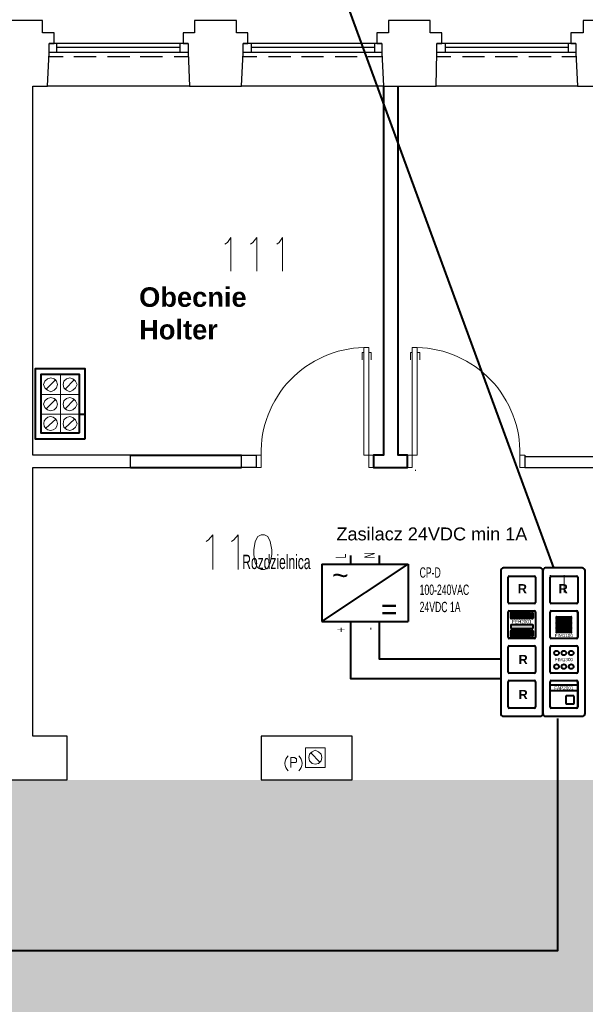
# Model space of a CAD drawing. Header units: millimetres. Extents: x 1 to 17496, y 1 to 30809.
# Tile 73 of 256: x 7526 to 8105, y 13054 to 14063. Entities that reach past the tile are written whole.
import ezdxf
from ezdxf.enums import TextEntityAlignment as Align

# ---------------------------------------------------------------- set-up
doc = ezdxf.new("R2010")
doc.units = ezdxf.units.MM
doc.linetypes.add('BORDER', pattern=[1.75, 0.5, -0.25, 0.5, -0.25, 0, -0.25])
doc.linetypes.add('CENTER', pattern=[2, 1.25, -0.25, 0.25, -0.25])
for name, color, linetype, lineweight in [('0_Przyz_centrale pielegniarskie', 1, 'Continuous', 40), ('0_Przyz_instalacja do central', 1, 'Continuous', 40), ('0_Przyz_Sala chorych', 5, 'BORDER', 40), ('0_Przyz_zasilacz', 30, 'Continuous', 40), ('2DE_TXTFUN', 41, 'Continuous', 18), ('2DE_TXTLNK', 171, 'Continuous', 18), ('2DE_TXTOTH', 41, 'Continuous', 18), ('2DE_TXTPFN', 151, 'Continuous', 18), ('N_SSP_ewakuacja', 4, 'CENTER', 40)]:
    doc.layers.add(name, color=color, linetype=linetype, lineweight=lineweight)
for name, color, linetype in [('2DE_TXTMARK', 41, 'Continuous'), ('2DE_TXTNUM', 11, 'Continuous'), ('2DE_TXTPIN', 131, 'Continuous'), ('CP_UCSSPEC', 7, 'Continuous'), ('PDF _Geometria', 7, 'Continuous'), ('SSP_pomoce', 7, 'Continuous')]:
    doc.layers.add(name, color=color, linetype=linetype)
doc.layers.get('CP_UCSSPEC').off()
doc.styles.add('arial', font='arialbd.ttf')
doc.styles.add('CP_ATTR', font='ARIAL.TTF')
doc.styles.add('CP_DESC', font='arial.ttf')
doc.styles.add('CP_ELATT', font='ARIAL.TTF')
doc.styles.add('CP_ELATT_IT', font='ARIAL.TTF', dxfattribs={"oblique": 15})

# ---------------------------------------------------------------- blocks, each defined once
blk = doc.blocks.new('2de_abb_sig_048_1agh03')
blk.add_lwpolyline([(0, 78), (0, 0, 0.414214), (1.5, -1.5), (21.5, -1.5, 0.414214), (23, 0), (23, 78, 0.414214), (21.5, 79.5), (1.5, 79.5, 0.414214)], format="xyb", close=True)
at = {"flags": 128}
for points in [[(4, 60.6), (4, 74.4)], [(4.6, 75), (18.4, 75)], [(19, 74.4), (19, 60.6)], [(18.4, 60), (4.6, 60)], [(4, 41.6), (4, 55.4)], [(4.6, 56), (18.4, 56)], [(19, 55.4), (19, 41.6)], [(18.4, 41), (4.6, 41)], [(4, 22.6), (4, 36.4)], [(4.6, 37), (18.4, 37)], [(19, 36.4), (19, 22.6)], [(18.4, 22), (4.6, 22)], [(4, 3.6), (4, 17.4)], [(4.6, 18), (18.4, 18)], [(19, 17.4), (19, 3.6)], [(18.4, 3), (4.6, 3)]]:
    blk.add_lwpolyline(points, dxfattribs=at)
for centre, start, end in [((4.6, 74.4), 90, 180), ((18.4, 74.4), 0, 90), ((4.6, 60.6), 180, 270), ((18.4, 60.6), 270, 0), ((4.6, 55.4), 90, 180), ((18.4, 55.4), 0, 90), ((4.6, 41.6), 180, 270), ((18.4, 41.6), 270, 0), ((4.6, 36.4), 90, 180), ((18.4, 36.4), 0, 90), ((4.6, 22.6), 180, 270), ((18.4, 22.6), 270, 0), ((4.6, 17.4), 90, 180), ((18.4, 17.4), 0, 90), ((4.6, 3.6), 180, 270), ((18.4, 3.6), 270, 0)]:
    blk.add_arc(centre, 0.6, start, end)
at = {"linetype": 'Continuous', "style": 'CP_ATTR', "flags": 9}
for tag in ['NAME', 'ARTICLE', 'MARK2', 'OTHER1', 'PRODUCT-TYPE', 'ORDER-NO', 'PRODUCER', 'VOLTAGE', 'CURRENT', 'POWER', 'CHARACTER', 'IP', 'OTHER', 'LINK', 'WEIGHT', 'NUMBER', 'GROUP', 'FUNCTION', 'EL-STATUS']:
    blk.add_attdef(tag, text='', height=0.00005, dxfattribs=at).set_placement((0, 0), align=Align.MIDDLE_LEFT)
at = {"layer": '2DE_TXTMARK', "linetype": 'ByBlock', "style": 'CP_ATTR', "width": 0.8, "flags": 8}
blk.add_attdef('MARK1', text='', height=1.8, dxfattribs=at).set_placement((11.5, 85), align=Align.CENTER)
at = {"layer": '2DE_TXTNUM', "style": 'CP_ELATT', "width": 0.8}
blk.add_attdef('TAG', text='', height=2.5, dxfattribs=at).set_placement((11.5, 81), align=Align.CENTER)
blk = doc.blocks.new('2de_abb_sig_009_fzxdpzh')
at = {"flags": 128}
for points in [[(0, -6.9), (0, 6.9)], [(0.6, 7.5), (14.4, 7.5)], [(15, 6.9), (15, -6.9)], [(14.4, -7.5), (0.6, -7.5)]]:
    blk.add_lwpolyline(points, dxfattribs=at)
for centre in [(3.5, 3.55), (7.5, 3.55), (11.5, 3.55), (3.5, -3.84), (7.5, -3.84), (11.5, -3.84)]:
    blk.add_circle(centre, 1.25)
for centre, start, end in [((0.6, 6.9), 90, 180), ((14.4, 6.9), 0, 90), ((0.6, -6.9), 180, 270), ((14.4, -6.9), 270, 0)]:
    blk.add_arc(centre, 0.6, start, end)
at = {"linetype": 'Continuous', "style": 'CP_ATTR', "flags": 9}
for tag in ['EL-STATUS', 'FUNCTION', 'GROUP', 'NUMBER', 'WEIGHT', 'LINK', 'OTHER', 'IP', 'CHARACTER', 'POWER', 'CURRENT', 'VOLTAGE', 'PRODUCER', 'ORDER-NO', 'PRODUCT-TYPE', 'OTHER1', 'MARK2', 'ARTICLE', 'NAME']:
    blk.add_attdef(tag, text='', height=0.00005, dxfattribs=at).set_placement((0, -6.9), align=Align.MIDDLE_LEFT)
at = {"layer": '2DE_TXTMARK', "linetype": 'ByBlock', "style": 'CP_ATTR', "width": 0.8, "flags": 8}
blk.add_attdef('MARK1', text='', height=1.8, dxfattribs=at).set_placement((7.5, 0), align=Align.MIDDLE_CENTER)
at = {"layer": '2DE_TXTNUM', "style": 'CP_ELATT', "width": 0.8}
blk.add_attdef('TAG', text='', height=2.5, dxfattribs=at).set_placement((7.5, 9), align=Align.CENTER)
blk = doc.blocks.new('2de_abb_sig_003_fzx6u4z')
blk.add_hatch(color=10).paths.add_polyline_path([(1.5, -2.25), (13.5, -2.25), (13.5, 0), (1.5, 0)])
at = {"color": 10}
for p, q in [((1.5, 0), (13.5, 0)), ((1.5, 0), (1.5, -2.25)), ((13.5, 0), (13.5, -2.25)), ((1.5, -2.25), (13.5, -2.25))]:
    blk.add_line(p, q, dxfattribs=at)
at = {"flags": 128}
for points in [[(0, -6.9), (0, 6.9)], [(0.6, 7.5), (14.4, 7.5)], [(15, 6.9), (15, -6.9)], [(14.4, -7.5), (0.6, -7.5)]]:
    blk.add_lwpolyline(points, dxfattribs=at)
for points in [[(1.5, 3.38), (1.5, 6.38)], [(1.95, 6.38), (1.95, 3.38)], [(2.4, 3.38), (2.4, 6.38)], [(2.85, 6.38), (2.85, 3.38)], [(3.3, 3.38), (3.3, 6.38)], [(3.75, 6.38), (3.75, 3.38)], [(4.2, 3.38), (4.2, 6.38)], [(4.65, 6.38), (4.65, 3.38)], [(5.1, 3.38), (5.1, 6.38)], [(5.55, 6.38), (5.55, 3.38)], [(6, 3.38), (6, 6.38)], [(6.45, 6.38), (6.45, 3.38)], [(6.9, 3.38), (6.9, 6.38)], [(7.35, 6.38), (7.35, 3.38)], [(7.8, 3.38), (7.8, 6.38)], [(8.25, 6.38), (8.25, 3.38)], [(8.7, 3.38), (8.7, 6.38)], [(9.15, 6.38), (9.15, 3.38)], [(9.6, 3.38), (9.6, 6.38)], [(10.05, 6.38), (10.05, 3.38)], [(10.5, 3.38), (10.5, 6.38)], [(10.95, 6.38), (10.95, 3.38)], [(11.4, 3.38), (11.4, 6.38)], [(11.85, 6.38), (11.85, 3.38)], [(12.3, 3.38), (12.3, 6.38)], [(12.75, 6.38), (12.75, 3.38)], [(13.2, 3.38), (13.2, 6.38)], [(13.65, 6.38), (13.65, 3.38)], [(1.5, -6.38), (1.5, -3.38)], [(1.95, -3.38), (1.95, -6.38)], [(2.4, -6.38), (2.4, -3.38)], [(2.85, -3.38), (2.85, -6.38)], [(3.3, -6.38), (3.3, -3.38)], [(3.75, -3.38), (3.75, -6.38)], [(4.2, -6.38), (4.2, -3.38)], [(4.65, -3.38), (4.65, -6.38)], [(5.1, -6.38), (5.1, -3.38)], [(5.55, -3.38), (5.55, -6.38)], [(6, -6.38), (6, -3.38)], [(6.45, -3.38), (6.45, -6.38)], [(6.9, -6.38), (6.9, -3.38)], [(7.35, -3.38), (7.35, -6.38)], [(7.8, -6.38), (7.8, -3.38)], [(8.25, -3.38), (8.25, -6.38)], [(8.7, -6.38), (8.7, -3.38)], [(9.15, -3.38), (9.15, -6.38)], [(9.6, -6.38), (9.6, -3.38)], [(10.05, -3.38), (10.05, -6.38)], [(10.5, -6.38), (10.5, -3.38)], [(10.95, -3.38), (10.95, -6.38)], [(11.4, -6.38), (11.4, -3.38)], [(11.85, -3.38), (11.85, -6.38)], [(12.3, -6.38), (12.3, -3.38)], [(12.75, -3.38), (12.75, -6.38)], [(13.2, -6.38), (13.2, -3.38)], [(13.65, -3.38), (13.65, -6.38)]]:
    blk.add_lwpolyline(points)
for centre, radius, start, end in [((0.6, 6.9), 0.6, 90, 180), ((1.73, 6.38), 0.225, 0, 180), ((2.63, 6.38), 0.225, 0, 180), ((3.53, 6.38), 0.225, 0, 180), ((4.43, 6.38), 0.225, 0, 180), ((5.33, 6.38), 0.225, 0, 180), ((6.23, 6.38), 0.225, 0, 180), ((7.13, 6.38), 0.225, 0, 180), ((8.03, 6.38), 0.225, 0, 180), ((8.93, 6.38), 0.225, 0, 180), ((9.83, 6.38), 0.225, 0, 180), ((10.73, 6.38), 0.225, 0, 180), ((11.63, 6.38), 0.225, 0, 180), ((12.53, 6.38), 0.225, 0, 180), ((13.43, 6.38), 0.225, 0, 180), ((14.4, 6.9), 0.6, 0, 90), ((1.73, 3.38), 0.225, 180, 0), ((2.63, 3.38), 0.225, 180, 0), ((3.53, 3.38), 0.225, 180, 0), ((4.43, 3.38), 0.225, 180, 0), ((5.33, 3.38), 0.225, 180, 0), ((6.23, 3.38), 0.225, 180, 0), ((7.13, 3.38), 0.225, 180, 0), ((8.03, 3.38), 0.225, 180, 0), ((8.93, 3.38), 0.225, 180, 0), ((9.83, 3.38), 0.225, 180, 0), ((10.73, 3.38), 0.225, 180, 0), ((11.63, 3.38), 0.225, 180, 0), ((12.53, 3.38), 0.225, 180, 0), ((13.43, 3.38), 0.225, 180, 0), ((1.73, -3.38), 0.225, 0, 180), ((2.63, -3.38), 0.225, 0, 180), ((3.53, -3.38), 0.225, 0, 180), ((4.43, -3.38), 0.225, 0, 180), ((5.33, -3.38), 0.225, 0, 180), ((6.23, -3.38), 0.225, 0, 180), ((7.13, -3.38), 0.225, 0, 180), ((8.03, -3.38), 0.225, 0, 180), ((8.93, -3.38), 0.225, 0, 180), ((9.83, -3.38), 0.225, 0, 180), ((10.73, -3.38), 0.225, 0, 180), ((11.63, -3.38), 0.225, 0, 180), ((12.53, -3.38), 0.225, 0, 180), ((13.43, -3.38), 0.225, 0, 180), ((0.6, -6.9), 0.6, 180, 270), ((1.73, -6.38), 0.225, 180, 0), ((2.63, -6.38), 0.225, 180, 0), ((3.53, -6.38), 0.225, 180, 0), ((4.43, -6.38), 0.225, 180, 0), ((5.33, -6.38), 0.225, 180, 0), ((6.23, -6.38), 0.225, 180, 0), ((7.13, -6.38), 0.225, 180, 0), ((8.03, -6.38), 0.225, 180, 0), ((8.93, -6.38), 0.225, 180, 0), ((9.83, -6.38), 0.225, 180, 0), ((10.73, -6.38), 0.225, 180, 0), ((11.63, -6.38), 0.225, 180, 0), ((12.53, -6.38), 0.225, 180, 0), ((13.43, -6.38), 0.225, 180, 0), ((14.4, -6.9), 0.6, 270, 0)]:
    blk.add_arc(centre, radius, start, end)
at = {"linetype": 'Continuous', "style": 'CP_ATTR', "flags": 9}
for tag in ['EL-STATUS', 'FUNCTION', 'GROUP', 'NUMBER', 'WEIGHT', 'LINK', 'OTHER', 'IP', 'CHARACTER', 'POWER', 'CURRENT', 'VOLTAGE', 'PRODUCER', 'ORDER-NO', 'PRODUCT-TYPE', 'OTHER1', 'MARK2', 'ARTICLE', 'NAME']:
    blk.add_attdef(tag, text='', height=0.00005, dxfattribs=at).set_placement((0, -6.9), align=Align.MIDDLE_LEFT)
at = {"layer": '2DE_TXTMARK', "linetype": 'ByBlock', "style": 'CP_ATTR', "width": 0.8, "flags": 8}
blk.add_attdef('MARK1', text='', height=1.8, dxfattribs=at).set_placement((7.5, 1.5), align=Align.MIDDLE_CENTER)
at = {"layer": '2DE_TXTNUM', "style": 'CP_ELATT', "width": 0.8}
blk.add_attdef('TAG', text='', height=2.5, dxfattribs=at).set_placement((7.5, 9), align=Align.CENTER)
blk = doc.blocks.new('2de_abb_sig_006_fzxhx6d')
at = {"flags": 128}
for points in [[(0, -6.9), (0, 6.9)], [(0.6, 7.5), (14.4, 7.5)], [(15, 6.9), (15, -6.9)], [(14.4, -7.5), (0.6, -7.5)]]:
    blk.add_lwpolyline(points, dxfattribs=at)
for points in [[(3.45, 4.27), (11.55, 4.27)], [(11.55, 3.82), (3.45, 3.82)], [(3.45, 3.37), (11.55, 3.37)], [(11.55, 2.92), (3.45, 2.92)], [(3.45, 2.47), (11.55, 2.47)], [(11.55, 2.02), (3.45, 2.02)], [(3.45, 1.57), (11.55, 1.57)], [(11.55, 1.12), (3.45, 1.12)], [(3.45, 0.67), (11.55, 0.67)], [(11.55, 0.22), (3.45, 0.22)], [(3.45, -0.22), (11.55, -0.22)], [(11.55, -0.67), (3.45, -0.67)], [(3.45, -1.12), (11.55, -1.12)], [(11.55, -1.57), (3.45, -1.57)], [(3.45, -2.02), (11.55, -2.02)], [(11.55, -2.47), (3.45, -2.47)], [(3.45, -2.92), (11.55, -2.92)], [(11.55, -3.37), (3.45, -3.37)], [(3.45, -3.82), (11.55, -3.82)], [(11.55, -4.27), (3.45, -4.27)]]:
    blk.add_lwpolyline(points)
for centre, radius, start, end in [((0.6, 6.9), 0.6, 90, 180), ((14.4, 6.9), 0.6, 0, 90), ((3.45, 4.05), 0.225, 90, 270), ((3.45, 3.15), 0.225, 90, 270), ((3.45, 2.25), 0.225, 90, 270), ((3.45, 1.35), 0.225, 90, 270), ((3.45, 0.45), 0.225, 90, 270), ((11.55, 4.05), 0.225, 270, 90), ((11.55, 3.15), 0.225, 270, 90), ((11.55, 2.25), 0.225, 270, 90), ((11.55, 1.35), 0.225, 270, 90), ((11.55, 0.45), 0.225, 270, 90), ((3.45, -0.45), 0.225, 90, 270), ((3.45, -1.35), 0.225, 90, 270), ((3.45, -2.25), 0.225, 90, 270), ((3.45, -3.15), 0.225, 90, 270), ((3.45, -4.05), 0.225, 90, 270), ((11.55, -0.45), 0.225, 270, 90), ((11.55, -1.35), 0.225, 270, 90), ((11.55, -2.25), 0.225, 270, 90), ((11.55, -3.15), 0.225, 270, 90), ((11.55, -4.05), 0.225, 270, 90), ((0.6, -6.9), 0.6, 180, 270), ((14.4, -6.9), 0.6, 270, 0)]:
    blk.add_arc(centre, radius, start, end)
at = {"linetype": 'Continuous', "style": 'CP_ATTR', "flags": 9}
for tag in ['NAME', 'ARTICLE', 'MARK2', 'OTHER1', 'PRODUCT-TYPE', 'ORDER-NO', 'PRODUCER', 'VOLTAGE', 'CURRENT', 'POWER', 'CHARACTER', 'IP', 'OTHER', 'LINK', 'WEIGHT', 'NUMBER', 'GROUP', 'FUNCTION', 'EL-STATUS']:
    blk.add_attdef(tag, text='', height=0.00005, dxfattribs=at).set_placement((0, -6.9), align=Align.MIDDLE_LEFT)
at = {"layer": '2DE_TXTMARK', "linetype": 'ByBlock', "style": 'CP_ATTR', "width": 0.8, "flags": 8}
blk.add_attdef('MARK1', text='', height=1.8, dxfattribs=at).set_placement((7.5, -5.89), align=Align.MIDDLE_CENTER)
at = {"layer": '2DE_TXTNUM', "style": 'CP_ELATT', "width": 0.8}
blk.add_attdef('TAG', text='', height=2.5, dxfattribs=at).set_placement((7.5, 9), align=Align.CENTER)
blk = doc.blocks.new('2de_abb_sig_010_fzx1zps')
for p, q in [((15, 5), (0, 5)), ((15, 2), (0, 2)), ((8.57, -1.2), (8.57, -4.8)), ((12.63, -0.75), (9.01, -0.75)), ((9.02, -5.25), (12.62, -5.25)), ((13.07, -4.8), (13.07, -1.2)), ((13.07, -4.35), (13.07, -4.35))]:
    blk.add_line(p, q)
at = {"flags": 128}
for points in [[(0, -6.9), (0, 6.9)], [(0.6, 7.5), (14.4, 7.5)], [(15, 6.9), (15, -6.9)], [(14.4, -7.5), (0.6, -7.5)]]:
    blk.add_lwpolyline(points, dxfattribs=at)
for centre, radius, start, end in [((0.6, 6.9), 0.6, 90, 180), ((14.4, 6.9), 0.6, 0, 90), ((9.02, -1.2), 0.45, 88.7598, 180), ((9.02, -4.8), 0.45, 180, 270), ((12.62, -1.2), 0.45, 0, 91.2402), ((12.62, -4.8), 0.45, 270, 0), ((0.6, -6.9), 0.6, 180, 270), ((14.4, -6.9), 0.6, 270, 0)]:
    blk.add_arc(centre, radius, start, end)
at = {"linetype": 'Continuous', "style": 'CP_ATTR', "flags": 9}
for tag in ['NAME', 'ARTICLE', 'MARK2', 'OTHER1', 'PRODUCT-TYPE', 'ORDER-NO', 'PRODUCER', 'VOLTAGE', 'CURRENT', 'POWER', 'CHARACTER', 'IP', 'OTHER', 'LINK', 'WEIGHT', 'NUMBER', 'GROUP', 'FUNCTION', 'EL-STATUS']:
    blk.add_attdef(tag, text='', height=0.00005, dxfattribs=at).set_placement((0, -6.9), align=Align.MIDDLE_LEFT)
at = {"layer": '2DE_TXTMARK', "linetype": 'ByBlock', "style": 'CP_ATTR', "width": 0.8, "flags": 8}
blk.add_attdef('MARK1', text='', height=1.8, dxfattribs=at).set_placement((7.5, 3.5), align=Align.MIDDLE_CENTER)
at = {"layer": '2DE_TXTNUM', "style": 'CP_ELATT', "width": 0.8}
blk.add_attdef('TAG', text='', height=2.5, dxfattribs=at).set_placement((7.5, 9), align=Align.CENTER)
blk = doc.blocks.new('cp_ucs2d')
at = {"layer": 'Defpoints'}
blk.add_line((0, 0), (0, 0), dxfattribs=at)
blk.add_point((0, 0), dxfattribs=at)
blk = doc.blocks.new('cpelv_abb_WN129A')
for p, q in [((0, -1.5), (0, 0)), ((5, -1.5), (5, 0)), ((-5, -11.5), (10, -1.5)), ((-5, -1.5), (-5, -11.5)), ((-5, -1.5), (10, -1.5)), ((10, -1.5), (10, -11.5)), ((-5, -11.5), (10, -11.5)), ((0, -13), (0, -11.5)), ((5, -13), (5, -11.5))]:
    blk.add_line(p, q)
at = {"layer": 'CP_UCSSPEC', "xscale": 0.1, "yscale": 0.1, "zscale": 0.1}
for p, rotation in [((0, 0), 90), ((5, 0), 90), ((0, -13), 270), ((5, -13), 270)]:
    blk.add_blockref('cp_ucs2d', p, dxfattribs=dict(at, rotation=rotation))
for s, style, p in [('~', 'CP_ATTR', (-1.81, -3.4)), ('=', 'CP_ELATT', (6.71, -9.32))]:
    blk.add_text(s, height=3.5, dxfattribs=dict(style=style)).set_placement(p, align=Align.MIDDLE_CENTER)
at = {"linetype": 'ByBlock', "style": 'CP_ATTR', "flags": 9}
for tag in ['NAME', 'ARTICLE', 'PRODUCT-TYPE', 'ORDER-NO', 'CHARACTER', 'CURRENT', 'VOLTAGE', 'POWER', 'POWER_LOSSES', 'NUMBER_OF_POLES', 'IP', 'OTHER', 'NUMBER', 'GROUP', 'PRODUCER']:
    blk.add_attdef(tag, text='', height=0.00005, dxfattribs=at).set_placement((1.11, -7.74), align=Align.MIDDLE_LEFT)
at = {"layer": '2DE_TXTFUN', "linetype": 'ByBlock', "style": 'CP_ELATT', "width": 0.6, "flags": 8}
blk.add_attdef('FUNCTION', (12, -12.86), '', height=1.8, dxfattribs=at)
at = {"layer": '2DE_TXTLNK', "linetype": 'ByBlock', "style": 'CP_ELATT_IT', "oblique": 15, "width": 0.6, "flags": 8}
blk.add_attdef('LINK', text='', height=2.5, dxfattribs=at).set_placement((-7, -11.36), align=Align.RIGHT)
at = {"layer": '2DE_TXTMARK', "linetype": 'ByBlock', "style": 'CP_ELATT', "width": 0.6, "flags": 8}
for tag, p in [('MARK1', (12, -3.86)), ('MARK2', (12, -6.86)), ('MARK3', (12, -9.86))]:
    blk.add_attdef(tag, p, '', height=1.8, dxfattribs=at)
at = {"layer": '2DE_TXTNUM', "linetype": 'ByBlock', "style": 'CP_ELATT', "width": 0.6, "flags": 8}
blk.add_attdef('TAG', text='', height=2.5, dxfattribs=at).set_placement((-7, -2.36), align=Align.RIGHT)
at = {"layer": '2DE_TXTOTH', "linetype": 'ByBlock', "style": 'CP_ELATT', "width": 0.6, "flags": 8}
blk.add_attdef('TEXT_01', (12, -15.86), '', height=1.8, dxfattribs=at)
at = {"layer": '2DE_TXTPFN', "linetype": 'ByBlock', "style": 'CP_ELATT', "width": 0.6, "flags": 8}
for tag, p in [('CF1', (0.5, 0.5)), ('CF2', (5.5, 0.5))]:
    blk.add_attdef(tag, p, '', height=1.8, dxfattribs=at)
for tag, p in [('CF3', (0.5, -13.5)), ('CF4', (5.5, -13.5))]:
    blk.add_attdef(tag, text='', height=1.8, dxfattribs=at).set_placement(p, align=Align.TOP_LEFT)
at = {"layer": '2DE_TXTPIN', "linetype": 'ByBlock', "style": 'CP_ELATT', "width": 0.6, "flags": 8}
for tag, p in [('CP1', (-0.8, -0.5)), ('CP2', (4.2, -0.5))]:
    blk.add_attdef(tag, p, '', height=1.8, rotation=90, dxfattribs=at)
for tag, p in [('CP3', (-0.8, -12.5)), ('CP4', (4.2, -12.5))]:
    blk.add_attdef(tag, text='', height=1.8, rotation=90, dxfattribs=at).set_placement(p, align=Align.RIGHT)

msp = doc.modelspace()

# ---------------------------------------------------------------- hatches: boundary and pattern name
at = {"layer": 'N_SSP_ewakuacja', "lineweight": 60, "transparency": 33554457}
h = msp.add_hatch(color=51, dxfattribs=at)
h.dxf.hatch_style = 1
h.paths.add_polyline_path([(5586.2, 13139.6), (5591.6, 13124.3), (5591.6, 12998.2), (9155.5, 12998.2), (9155.5, 12381.5), (9411.6, 12381.5), (9411.6, 13002.4), (13346.5, 13002.4), (13346.5, 12870.1), (13564.1, 12870.1), (13564.1, 13410), (13350.7, 13410), (13350.7, 13283.7), (6331.8, 13283.7), (6331.8, 13153), (6137.1, 13153), (6137.1, 13139.6)])
at = {"layer": 'SSP_pomoce', "transparency": 33554687}
h = msp.add_hatch(color=5, dxfattribs=at)
h.dxf.hatch_style = 1
h.set_gradient(color1=(0, 0, 255), color2=(0, 0, 255), centered=1, tint=0.492993)
h.paths.add_polyline_path([(7607.4, 13239.2, 1), (7525.7, 13239.2, 1)])

# ---------------------------------------------------------------- linework, layer by layer
at = {"layer": '0_Przyz_centrale pielegniarskie'}
msp.add_lwpolyline([(8073.3, 13501.2), (7612.5, 14758.2)], dxfattribs=at)
at = {"layer": '0_Przyz_centrale pielegniarskie', "lineweight": 18}
for points in [[(8069.5, 13493.7), (8069.5, 13476)], [(8083.8, 13476), (8083.8, 13493.7)]]:
    msp.add_lwpolyline(points, close=True, dxfattribs=at)
at = {"layer": '0_Przyz_instalacja do central'}
msp.add_lwpolyline([(3641.8, 13261.1), (3641.8, 13109.1), (8077.1, 13109.1), (8077.1, 13346.8)], dxfattribs=at)
at = {"layer": '0_Przyz_zasilacz', "color": 1}
msp.add_lwpolyline([(7864.7, 13438.4), (7864.7, 13387.6), (8018.6, 13387.6)], dxfattribs=at)
at = {"layer": '0_Przyz_zasilacz', "color": 5}
msp.add_lwpolyline([(7894.2, 13438.6), (7894.2, 13407.9), (8018.6, 13407.9)], dxfattribs=at)
at = {"layer": 'PDF _Geometria', "lineweight": 25}
for points in [[(7394, 13284), (7574.3, 13284), (7574.3, 13328.6), (7538.9, 13328.6), (7538.9, 13604), (7639.1, 13604), (7639.1, 13616.6), (7538.9, 13616.6), (7538.9, 13994.8), (7554.1, 13994.8), (7555.7, 14029.3), (7555.7, 14038.6), (7560.8, 14038.6), (7560.8, 14049.5), (7549, 14049.5), (7549, 14062.2), (7527.1, 14062.2), (7506.1, 14062.2)], [(7699.8, 13994.8), (7752.8, 13994.8), (7754.5, 14029.3), (7754.5, 14038.6), (7759.6, 14038.6), (7759.6, 14049.5), (7747.8, 14049.5), (7747.8, 14062.2), (7726.7, 14062.2), (7704.8, 14062.2), (7704.8, 14049.5), (7693, 14049.5), (7693, 14038.6), (7698.1, 14038.6), (7698.1, 14029.3), (7699.8, 13994.8), (7554.1, 13994.8)], [(7898.5, 13994.8), (7952.4, 13994.8), (7953.3, 14029.3), (7953.3, 14038.6), (7958.3, 14038.6), (7958.3, 14049.5), (7946.5, 14049.5), (7946.5, 14062.2), (7925.5, 14062.2), (7903.6, 14062.2), (7903.6, 14049.5), (7891.8, 14049.5), (7891.8, 14038.6), (7896.8, 14038.6), (7896.8, 14029.3), (7898.5, 13994.8), (7752.8, 13994.8)], [(8097.3, 13994.8), (8151.2, 13994.8), (8152.9, 14029.3), (8152.9, 14038.6), (8157.9, 14038.6), (8157.9, 14049.5), (8145.3, 14049.5), (8145.3, 14062.2), (8124.2, 14062.2), (8103.2, 14062.2), (8103.2, 14049.5), (8090.6, 14049.5), (8090.6, 14038.6), (8095.6, 14038.6), (8095.6, 14029.3), (8097.3, 13994.8), (7952.4, 13994.8)], [(7698.1, 14038.6), (7555.7, 14038.6)], [(7563.3, 14038.6), (7563.3, 14029.3)], [(7689.7, 14038.6), (7689.7, 14029.3)], [(7896.8, 14038.6), (7754.5, 14038.6)], [(7762.9, 14038.6), (7762.9, 14029.3)], [(7889.3, 14038.6), (7889.3, 14029.3)], [(8095.6, 14038.6), (7953.3, 14038.6)], [(7961.7, 14038.6), (7961.7, 14029.3)], [(8088, 14038.6), (8088, 14029.3)], [(7698.1, 14029.3), (7555.7, 14029.3)], [(7689.7, 14034.4), (7563.3, 14034.4)], [(7896.8, 14029.3), (7754.5, 14029.3)], [(7889.3, 14034.4), (7762.9, 14034.4)], [(8095.6, 14029.3), (7953.3, 14029.3)], [(8088, 14034.4), (7961.7, 14034.4)], [(7570.1, 14025.1), (7555.7, 14025.1)], [(7603.8, 14025.1), (7581, 14025.1)], [(7638.3, 14025.1), (7615.5, 14025.1)], [(7672, 14025.1), (7649.2, 14025.1)], [(7698.1, 14025.1), (7683.8, 14025.1)], [(7768.8, 14025.1), (7754.5, 14025.1)], [(7803.4, 14025.1), (7780.6, 14025.1)], [(7837.1, 14025.1), (7814.3, 14025.1)], [(7871.6, 14025.1), (7848.8, 14025.1)], [(7896.8, 14025.1), (7882.5, 14025.1)], [(7967.6, 14025.1), (7953.3, 14025.1)], [(8002.1, 14025.1), (7979.4, 14025.1)], [(8035.8, 14025.1), (8013.1, 14025.1)], [(8070.3, 14025.1), (8047.6, 14025.1)], [(8095.6, 14025.1), (8081.3, 14025.1)], [(8043.4, 13616.6), (8043.4, 13604), (8179.8, 13604), (8179.8, 13615), (8043.4, 13615)]]:
    msp.add_lwpolyline(points, dxfattribs=at)
at = {"layer": 'PDF _Geometria', "lineweight": 40}
for points in [[(7898.5, 13994.8), (7898.5, 13616.6), (7888.4, 13616.6), (7888.4, 13604), (7923, 13604), (7923, 13616.6), (7913.7, 13616.6), (7913.7, 13994.8)], [(7586.9, 13658.8), (7592.8, 13658.8)], [(7639.1, 13616.6), (7752.8, 13616.6)], [(7639.1, 13604), (7752.8, 13604)]]:
    msp.add_lwpolyline(points, dxfattribs=at)
at = {"layer": 'PDF _Geometria', "lineweight": 18}
for points in [[(7736, 13833.1), (7738.5, 13834.8), (7741.9, 13839.8), (7741.9, 13805.3)], [(7762.1, 13833.1), (7764.6, 13834.8), (7768.8, 13839.8), (7768.8, 13805.3)], [(7789, 13833.1), (7791.6, 13834.8), (7794.9, 13839.8), (7794.9, 13805.3)], [(7878.3, 13721.9), (7876.6, 13721.9), (7876.6, 13714.3)], [(7883.4, 13721.9), (7885.9, 13721.9), (7885.9, 13714.3)], [(7913.7, 13700), (7913.7, 13718.6)], [(7928, 13721.9), (7926.3, 13721.9), (7926.3, 13714.3)], [(7933.1, 13721.9), (7935.6, 13721.9), (7935.6, 13714.3)], [(7552.4, 13684), (7562.5, 13694.1)], [(7571.8, 13684), (7581.9, 13694.1)], [(7552.4, 13663.8), (7562.5, 13673.9)], [(7571.8, 13663.8), (7581.9, 13673.9)], [(7592.8, 13658.8), (7592.8, 13637.7)], [(7552.4, 13644.4), (7562.5, 13653.7)], [(7571.8, 13644.4), (7581.9, 13653.7)], [(7665.2, 13616.6), (7683.8, 13616.6)], [(7931.4, 13600.6), (7931.4, 13601.5)], [(7716.6, 13528.2), (7719.1, 13529.9), (7723.4, 13535), (7723.4, 13499.6)], [(7742.7, 13528.2), (7745.2, 13529.9), (7749.5, 13535), (7749.5, 13499.6)], [(7823.6, 13311.8), (7833.7, 13301.7)], [(7803.4, 13296.6), (7803.4, 13306.7), (7807.6, 13306.7), (7808.4, 13305.9), (7809.3, 13305.9), (7809.3, 13302.5), (7808.4, 13301.7), (7803.4, 13301.7)]]:
    msp.add_lwpolyline(points, dxfattribs=at)
for points in [[(7878.3, 13727), (7878.3, 13616.6), (7888.4, 13616.6), (7888.4, 13604), (7883.4, 13604), (7883.4, 13727)], [(7933.1, 13727), (7933.1, 13616.6), (7923, 13616.6), (7923, 13604), (7928, 13604), (7928, 13727)], [(7567.5, 13679), (7567.5, 13699.2), (7547.3, 13699.2), (7547.3, 13679)], [(7564.2, 13689.1), (7563.3, 13692.4), (7560.8, 13695), (7557.4, 13695.8), (7554.1, 13695), (7551.5, 13692.4), (7549.9, 13689.1), (7551.5, 13685.7), (7554.1, 13683.2), (7557.4, 13681.5), (7560.8, 13683.2), (7563.3, 13685.7)], [(7586.9, 13679), (7586.9, 13699.2), (7567.5, 13699.2), (7567.5, 13679)], [(7584.4, 13689.1), (7582.7, 13692.4), (7580.2, 13695), (7576.8, 13695.8), (7573.4, 13695), (7570.9, 13692.4), (7570.1, 13689.1), (7570.9, 13685.7), (7573.4, 13683.2), (7576.8, 13681.5), (7580.2, 13683.2), (7582.7, 13685.7)], [(7567.5, 13658.8), (7567.5, 13679), (7547.3, 13679), (7547.3, 13658.8)], [(7564.2, 13668.9), (7563.3, 13672.2), (7560.8, 13674.8), (7557.4, 13675.6), (7554.1, 13674.8), (7551.5, 13672.2), (7549.9, 13668.9), (7551.5, 13665.5), (7554.1, 13663), (7557.4, 13662.1), (7560.8, 13663), (7563.3, 13665.5)], [(7586.9, 13658.8), (7586.9, 13679), (7567.5, 13679), (7567.5, 13658.8)], [(7584.4, 13668.9), (7582.7, 13672.2), (7580.2, 13674.8), (7576.8, 13675.6), (7573.4, 13674.8), (7570.9, 13672.2), (7570.1, 13668.9), (7570.9, 13665.5), (7573.4, 13663), (7576.8, 13662.1), (7580.2, 13663), (7582.7, 13665.5)], [(7567.5, 13639.4), (7567.5, 13658.8), (7547.3, 13658.8), (7547.3, 13639.4)], [(7586.9, 13639.4), (7586.9, 13658.8), (7567.5, 13658.8), (7567.5, 13639.4)], [(7584.4, 13648.7), (7582.7, 13652.9), (7580.2, 13655.4), (7576.8, 13656.2), (7573.4, 13655.4), (7570.9, 13652.9), (7570.1, 13648.7), (7570.9, 13645.3), (7573.4, 13642.8), (7576.8, 13641.9), (7580.2, 13642.8), (7582.7, 13645.3)], [(7773, 13604), (7773, 13616.6), (7768, 13616.6), (7768, 13604)], [(8043.4, 13604), (8043.4, 13616.6), (8038.3, 13616.6), (8038.3, 13604)], [(7773, 13535), (7769.7, 13533.3), (7767.1, 13528.2), (7765.5, 13519.8), (7765.5, 13514.7), (7767.1, 13506.3), (7769.7, 13501.3), (7773, 13499.6), (7776.4, 13499.6), (7779.8, 13501.3), (7782.3, 13506.3), (7784, 13514.7), (7784, 13519.8), (7782.3, 13528.2), (7779.8, 13533.3), (7776.4, 13535)], [(7838.7, 13296.6), (7838.7, 13316.8), (7818.5, 13316.8), (7818.5, 13296.6)], [(7828.6, 13300), (7832, 13300.8), (7834.5, 13303.3), (7835.4, 13306.7), (7834.5, 13310.1), (7832, 13312.6), (7828.6, 13314.3), (7825.3, 13312.6), (7822.7, 13310.1), (7821.9, 13306.7), (7822.7, 13303.3), (7825.3, 13300.8)]]:
    msp.add_lwpolyline(points, close=True, dxfattribs=at)
at = {"layer": 'PDF _Geometria', "lineweight": 40}
for points in [[(7592.8, 13633.5), (7592.8, 13705.1), (7541.4, 13705.1), (7541.4, 13633.5)], [(7586.9, 13639.4), (7586.9, 13699.2), (7547.3, 13699.2), (7547.3, 13639.4)]]:
    msp.add_lwpolyline(points, close=True, dxfattribs=at)
at = {"layer": 'PDF _Geometria', "lineweight": 25}
for points in [[(7752.8, 13616.6), (7768, 13616.6), (7768, 13604), (7752.8, 13604)], [(7866.5, 13328.6), (7773, 13328.6), (7773, 13284), (7866.5, 13284)]]:
    msp.add_lwpolyline(points, close=True, dxfattribs=at)
at = {"layer": 'PDF _Geometria', "lineweight": 18}
msp.add_circle((7557.2, 13649.1), 7.03, dxfattribs=at)
for centre, radius, start, end in [((7880.8, 13619.2), 107.8, 91.3127, 181.3725), ((7930.6, 13619.2), 107.8, 358.6275, 88.6873), ((7807.6, 13300.8), 10.1, 131.6335, 228.3665), ((7805, 13300.8), 10.1, 311.6335, 48.3665)]:
    msp.add_arc(centre, radius, start, end, dxfattribs=at)

# ---------------------------------------------------------------- block references
at = {"layer": '0_Przyz_centrale pielegniarskie', "lineweight": -3, "xscale": 1.878654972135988, "yscale": 1.878654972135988, "zscale": 1.878654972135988}
for p in [(8018.7, 13351.8), (8061.9, 13351.8)]:
    msp.add_blockref('2de_abb_sig_048_1agh03', p, dxfattribs=at)
for name, p, values in [('2de_abb_sig_003_fzx6u4z', (8026.2, 13443.1), {'MARK1': 'FEH2001'}), ('2de_abb_sig_006_fzxhx6d', (8069.3, 13442.9), {'MARK1': 'FIM1100'}), ('2de_abb_sig_009_fzxdpzh', (8069.4, 13407.2), {'MARK1': 'FIM1300'}), ('2de_abb_sig_010_fzx1zps', (8069.3, 13371.5), {'MARK1': 'FAP2001'})]:
    msp.add_blockref(name, p, dxfattribs=at).add_auto_attribs(values)
at = {"layer": '0_Przyz_zasilacz', "lineweight": -3, "xscale": 5.886223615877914, "yscale": 5.886223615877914, "zscale": 5.886223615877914}
msp.add_blockref('cpelv_abb_WN129A', (7864.9, 13513.8), dxfattribs=at).add_auto_attribs({'MARK3': '24VDC 1A', 'MARK2': '100-240VAC', 'MARK1': 'CP-D', 'CP2': 'N', 'CP1': 'L', 'CP4': '-', 'CP3': '+', 'TAG': 'Rozdzielnica'})

# ---------------------------------------------------------------- texts
at = {"layer": '0_Przyz_centrale pielegniarskie', "char_height": 9.39, "width": 26.801, "attachment_point": 1, "style": 'arial'}
for insert in [(8036.1, 13484.5), (8078, 13484.5), (8036.9, 13411.9), (8036.9, 13376)]:
    msp.add_mtext('R', dxfattribs=dict(at, insert=insert))
at = {"layer": '0_Przyz_Sala chorych', "color": 7, "insert": (7648, 13788.7), "char_height": 20, "width": 295.809, "attachment_point": 1, "style": 'arial'}
msp.add_mtext('Obecnie \\PHolter', dxfattribs=at)
at = {"layer": '0_Przyz_zasilacz', "lineweight": -3, "style": 'CP_DESC'}
msp.add_text('Zasilacz 24VDC min 1A', height=13.267, dxfattribs=at).set_placement((7850.3, 13529.3))

doc.saveas('drawing.dxf')
